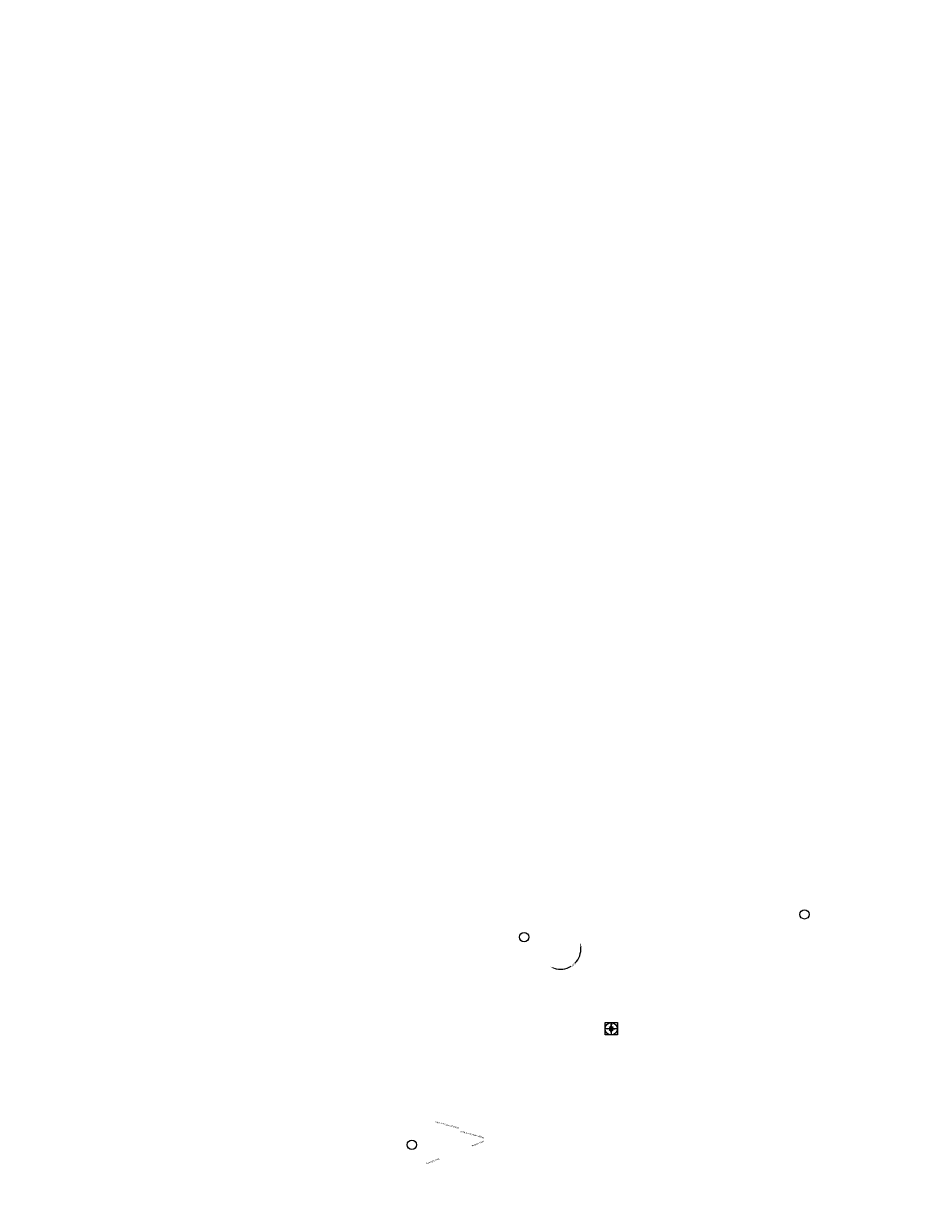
# Model space of a CAD drawing. Header units: millimetres. Extents: x 6504137 to 6515825, y 5737606 to 5784558.
# Tile 31 of 115: x 6510152 to 6511315, y 5757299 to 5758800. Entities that reach past the tile are written whole.
import ezdxf

# ---------------------------------------------------------------- set-up
doc = ezdxf.new("R2010")
doc.units = ezdxf.units.MM
for name, color, linetype in [('#Nr Działek', 6, 'Continuous'), ('_Kąt załomu', 7, 'Continuous'), ('_Opisy', 7, 'Continuous')]:
    doc.layers.add(name, color=color, linetype=linetype)
doc.layers.add('@pomocnicza', color=3, linetype='Continuous', plot=False)
doc.styles.get("Standard").update_dxf_attribs({"font": 'ARIALN.TTF'})
doc.dimstyles.new('Kat załomu', dxfattribs={"dimtxt": 2.2, "dimasz": 5, "dimexe": 0.18, "dimexo": 0.0625, "dimtad": 0, "dimtih": 1, "dimtoh": 1, "dimdec": 4, "dimzin": 0, "dimdsep": 46, "dimtxsty": 'Standard', "dimcen": 0.9, "dimse1": 1, "dimse2": 1, "dimadec": 0, "dimazin": 0, "dimtfac": 1, "dimtdec": 4, "dimtofl": 0, "dimtmove": 0, "dimatfit": 3, "dimfxl": 1, "dimtolj": 1, "dimtzin": 0, "dimarcsym": 0})

# ---------------------------------------------------------------- blocks, each defined once
blk = doc.blocks.new('roza')
for p, q in [((-4.7, 0), (-0.8, 0.8)), ((-0.8, -0.8), (-4.7, 0)), ((0, 0), (-4.7, 0)), ((-4.3, 0.1), (-4.3, 0)), ((-3.9, 0.1), (-3.9, 0)), ((-3.5, 0.2), (-3.5, 0)), ((-3.1, 0.3), (-3.1, 0)), ((-2.7, 0.4), (-2.7, 0)), ((-1.2, 0.7), (-2.3, 2.3)), ((-2.3, 2.3), (-1.6, 1.6)), ((-2.3, 2.3), (-1.2, 1.5)), ((-2.3, 0.5), (-2.3, 0)), ((-2, 0), (-2, 0.5)), ((-1.8, 2), (-1.9, 1.9)), ((-1.6, 1.6), (-1.5, 1.8)), ((-1.6, 1.6), (-1.3, 1.3)), ((-1.6, 0), (-1.6, 0.6)), ((-1.3, 1.4), (-1.2, 1.5)), ((-1.3, 1.3), (-0.8, 0.8)), ((-1.2, 1.5), (-0.7, 1.2)), ((-1.2, 0.7), (-1.2, 0)), ((-1.1, 1.1), (-0.8, 1.3)), ((-0.8, 0.8), (0, 4.7)), ((-0.8, 0), (-0.8, 0.8)), ((0, 0), (-0.8, 0.8)), ((-0.8, -0.8), (0, 0)), ((-0.7, 7.3), (-0.7, 5)), ((-0.7, 7.3), (0.8, 5)), ((-0.4, 0.4), (-0.4, 0)), ((0, 0), (0, 4.7)), ((0, 4.7), (0.8, 0.8)), ((0.1, 4.3), (0, 4.3)), ((0.1, 3.9), (0, 3.9)), ((0.2, 3.5), (0, 3.5)), ((0.3, 3.1), (0, 3.1)), ((0.4, 2.7), (0, 2.7)), ((0.5, 2.3), (0, 2.3)), ((0, 2), (0.5, 2)), ((0, 1.6), (0.6, 1.6)), ((0.7, 1.2), (0, 1.2)), ((0, 0.8), (0.8, 0.8)), ((0, 0), (0.8, 0.8)), ((0.4, 0.4), (0, 0.4)), ((0, 0), (4.7, 0)), ((0, 0), (0.8, -0.8)), ((0, 0), (0, -4.7)), ((0.4, -0.4), (0.4, 0)), ((0.7, 1.2), (2.3, 2.3)), ((0.8, 5), (0.8, 7.3)), ((1.3, 1.3), (0.8, 0.8)), ((0.8, 0.8), (4.7, 0)), ((0.8, 0), (0.8, -0.8)), ((1.1, 1.1), (1.3, 0.8)), ((1.5, 1.2), (1.2, 0.7)), ((1.2, -0.7), (1.2, 0)), ((1.6, 1.6), (1.3, 1.3)), ((1.4, 1.3), (1.5, 1.2)), ((2.3, 2.3), (1.5, 1.2)), ((2.3, 2.3), (1.6, 1.6)), ((1.6, 1.6), (1.8, 1.5)), ((1.6, 0), (1.6, -0.6)), ((2, 1.8), (1.9, 1.9)), ((2, 0), (2, -0.5)), ((2.3, -0.5), (2.3, 0)), ((2.7, -0.4), (2.7, 0)), ((3.1, -0.3), (3.1, 0)), ((3.5, -0.2), (3.5, 0)), ((3.9, -0.1), (3.9, 0)), ((4.3, -0.1), (4.3, 0)), ((-0.7, -1.2), (-2.3, -2.3)), ((-2.3, -2.3), (-1.5, -1.2)), ((-2.3, -2.3), (-1.6, -1.6)), ((-2, -1.8), (-1.9, -1.9)), ((-1.6, -1.6), (-1.8, -1.5)), ((-1.6, -1.6), (-1.3, -1.3)), ((-1.5, -1.2), (-1.2, -0.7)), ((-1.4, -1.3), (-1.5, -1.2)), ((-1.1, -1.1), (-1.3, -0.8)), ((-1.3, -1.3), (-0.8, -0.8)), ((0, -4.7), (-0.8, -0.8)), ((0, -0.8), (-0.8, -0.8)), ((-0.7, -1.2), (0, -1.2)), ((0, -1.6), (-0.6, -1.6)), ((0, -2), (-0.5, -2)), ((-0.5, -2.3), (0, -2.3)), ((-0.4, -0.4), (0, -0.4)), ((-0.4, -2.7), (0, -2.7)), ((-0.3, -3.1), (0, -3.1)), ((-0.2, -3.5), (0, -3.5)), ((-0.1, -3.9), (0, -3.9)), ((-0.1, -4.3), (0, -4.3)), ((0.8, -0.8), (0, -4.7)), ((1.2, -1.5), (0.7, -1.2)), ((4.7, 0), (0.8, -0.8)), ((1.3, -1.3), (0.8, -0.8)), ((1.1, -1.1), (0.8, -1.3)), ((1.2, -0.7), (2.3, -2.3)), ((1.3, -1.4), (1.2, -1.5)), ((2.3, -2.3), (1.2, -1.5)), ((1.6, -1.6), (1.3, -1.3)), ((1.6, -1.6), (1.5, -1.8)), ((2.3, -2.3), (1.6, -1.6)), ((1.8, -2), (1.9, -1.9))]:
    blk.add_line(p, q)
at = {"layer": '@pomocnicza'}
for p, q in [((8, 0), (-8, 0)), ((0, 8), (0, -8))]:
    blk.add_line(p, q, dxfattribs=at)
blk.add_lwpolyline([(-8, 8), (8, 8), (8, -8), (-8, -8)], close=True, dxfattribs=at)
blk.add_circle((0, 0), 8, dxfattribs=at)
blk = doc.blocks.new('*D39')
at = {"layer": '_Kąt załomu', "color": 0, "lineweight": -2, "transparency": 16777216}
for start, end in [(327.3791, 68.7131), (208.9969, 310.3276)]:
    blk.add_arc((6513068.9, 5758234.5), 21.6, start, end, dxfattribs=at)
at = {"layer": '_Kąt załomu', "color": 0, "transparency": 16777216}
for points in [[(6513076.5, 5758253.9), (6513077, 5758255.5), (6513071.9, 5758255.9)], [(6513049.2, 5758223.7), (6513050.8, 5758224.4), (6513048.1, 5758228.7)]]:
    blk.add_solid(points, dxfattribs=at)
at = {"layer": 'Defpoints', "color": 0, "transparency": 16777216}
for p in [(6513238.2, 5759438.4), (6513068.9, 5758234.5), (6513071.8, 5758213.1), (6510844, 5757608.5)]:
    blk.add_point(p, dxfattribs=at)
at = {"layer": '_Kąt załomu', "color": 0, "transparency": 16777216, "insert": (6513085.2, 5758220.3), "char_height": 2.2, "attachment_point": 5, "rotation": 229}
blk.add_mtext('\\A1;246°', dxfattribs=at)
blk = doc.blocks.new('*D40')
at = {"layer": '_Kąt załomu', "color": 0, "lineweight": -2, "transparency": 16777216}
for start, end in [(315.0348, 4.8654), (251.7152, 301.5499)]:
    blk.add_arc((6510844, 5757608.5), 26.4, start, end, dxfattribs=at)
at = {"layer": '_Kąt załomu', "color": 0, "transparency": 16777216}
for points in [[(6510869.5, 5757610.6), (6510871.2, 5757610.9), (6510869.4, 5757615.7)], [(6510835.4, 5757582.7), (6510836, 5757584.2), (6510831.1, 5757585.4)]]:
    blk.add_solid(points, dxfattribs=at)
at = {"layer": 'Defpoints', "color": 0, "transparency": 16777216}
for p in [(6513068.9, 5758234.5), (6510844, 5757608.5), (6510851.2, 5757583.1), (6510579.3, 5757133.6)]:
    blk.add_point(p, dxfattribs=at)
at = {"layer": '_Kąt załomu', "color": 0, "transparency": 16777216, "insert": (6510860.4, 5757587.8), "char_height": 2.2, "attachment_point": 5, "rotation": 218}
blk.add_mtext('\\A1;135°', dxfattribs=at)
blk = doc.blocks.new('*D41')
at = {"layer": '_Kąt załomu', "color": 0, "lineweight": -2, "transparency": 16777216}
for start, end in [(338.8473, 48.0012), (253.7, 322.8509)]:
    blk.add_arc((6510579.3, 5757133.6), 22.3, start, end, dxfattribs=at)
at = {"layer": '_Kąt załomu', "color": 0, "transparency": 16777216}
for points in [[(6510593.7, 5757149.5), (6510594.7, 5757150.8), (6510590.1, 5757153.1)], [(6510572.7, 5757111.4), (6510573.3, 5757112.9), (6510568.4, 5757114.1)]]:
    blk.add_solid(points, dxfattribs=at)
at = {"layer": 'Defpoints', "color": 0, "transparency": 16777216}
for p in [(6510844, 5757608.5), (6510579.3, 5757133.6), (6510590.7, 5757114.4), (6510151.7, 5756367.4)]:
    blk.add_point(p, dxfattribs=at)
at = {"layer": '_Kąt załomu', "color": 0, "transparency": 16777216, "insert": (6510598.8, 5757122.7), "char_height": 2.2, "attachment_point": 5, "rotation": 241}
blk.add_mtext('\\A1;180°', dxfattribs=at)

msp = doc.modelspace()

# ---------------------------------------------------------------- linework, layer by layer
at = {"layer": '#Nr Działek'}
for centre in [(6511158.6, 5757652.78), (6510797.16, 5757623.53), (6510652.63, 5757355.99)]:
    msp.add_circle(centre, 6, dxfattribs=at)

# ---------------------------------------------------------------- block references
at = {"layer": '@pomocnicza'}
msp.add_blockref('roza', (6510909.46122, 5757505.45332), dxfattribs=at)

# ---------------------------------------------------------------- texts
at = {"layer": '_Opisy', "char_height": 2, "attachment_point": 5, "bg_fill": 3, "box_fill_scale": 1, "bg_fill_color": 256, "bg_fill_transparency": 0}
for s, width, insert, rotation in [('Droga powiatowa nr 4584', 26.343042, (6510697.88052, 5757381.68842), 164.51473967), ('teren kolejowy', 14.8677618, (6510679.56673, 5757334.99614), 201.45754165)]:
    msp.add_mtext_dynamic_manual_height_columns(s, width=width, gutter_width=10, heights=[0], dxfattribs=dict(at, insert=insert, rotation=rotation))

# ---------------------------------------------------------------- dimensions: what is measured, and where the dimension line sits
at = {"layer": '_Kąt załomu'}
dim = msp.add_angular_dim_3p(base=(6513071.83868, 5758213.11917), center=(6513068.902, 5758234.535), p1=(6513238.178, 5759438.352), p2=(6510843.987, 5757608.54399), dimstyle='Kat załomu', dxfattribs=at)
dim.commit()
dim.dimension.update_dxf_attribs({"geometry": '*D39', "text_midpoint": (6513085.18004, 5758220.31223), "text_rotation": 229})

# ---------------------------------------------------------------- next in the draw order: texts
at = {"layer": '_Opisy', "insert": (6510730.28697, 5757369.30102), "char_height": 2, "attachment_point": 5, "rotation": 164.51473967, "bg_fill": 3, "box_fill_scale": 1, "bg_fill_color": 256, "bg_fill_transparency": 0}
msp.add_mtext_dynamic_manual_height_columns('Droga powiatowa nr 4584', width=26.2010876, gutter_width=10, heights=[0], dxfattribs=at)

# ---------------------------------------------------------------- next in the draw order: texts
at = {"layer": '_Opisy', "insert": (6510736.82324, 5757357.25853), "char_height": 2, "attachment_point": 5, "rotation": 202.84120198, "bg_fill": 3, "box_fill_scale": 1, "bg_fill_color": 256, "bg_fill_transparency": 0}
msp.add_mtext_dynamic_manual_height_columns('teren kolejowy', width=14.8677618, gutter_width=10, heights=[0], dxfattribs=at)

# ---------------------------------------------------------------- next in the draw order: dimensions: what is measured, and where the dimension line sits
at = {"layer": '_Kąt załomu'}
for base, center, p1, p2, picture, middle, turn in [((6510851.19469, 5757583.09922), (6510843.98701, 5757608.544), (6513068.902, 5758234.535), (6510579.264, 5757133.586), '*D40', (6510860.37414, 5757587.78709), 218), ((6510590.70513, 5757114.42778), (6510579.264, 5757133.586), (6510843.98701, 5757608.544), (6510151.664, 5756367.395), '*D41', (6510598.75242, 5757122.71686), 241)]:
    dim = msp.add_angular_dim_3p(base=base, center=center, p1=p1, p2=p2, dimstyle='Kat załomu', dxfattribs=at)
    dim.commit()
    dim.dimension.update_dxf_attribs({"geometry": picture, "text_midpoint": middle, "text_rotation": turn})

doc.saveas('drawing.dxf')
